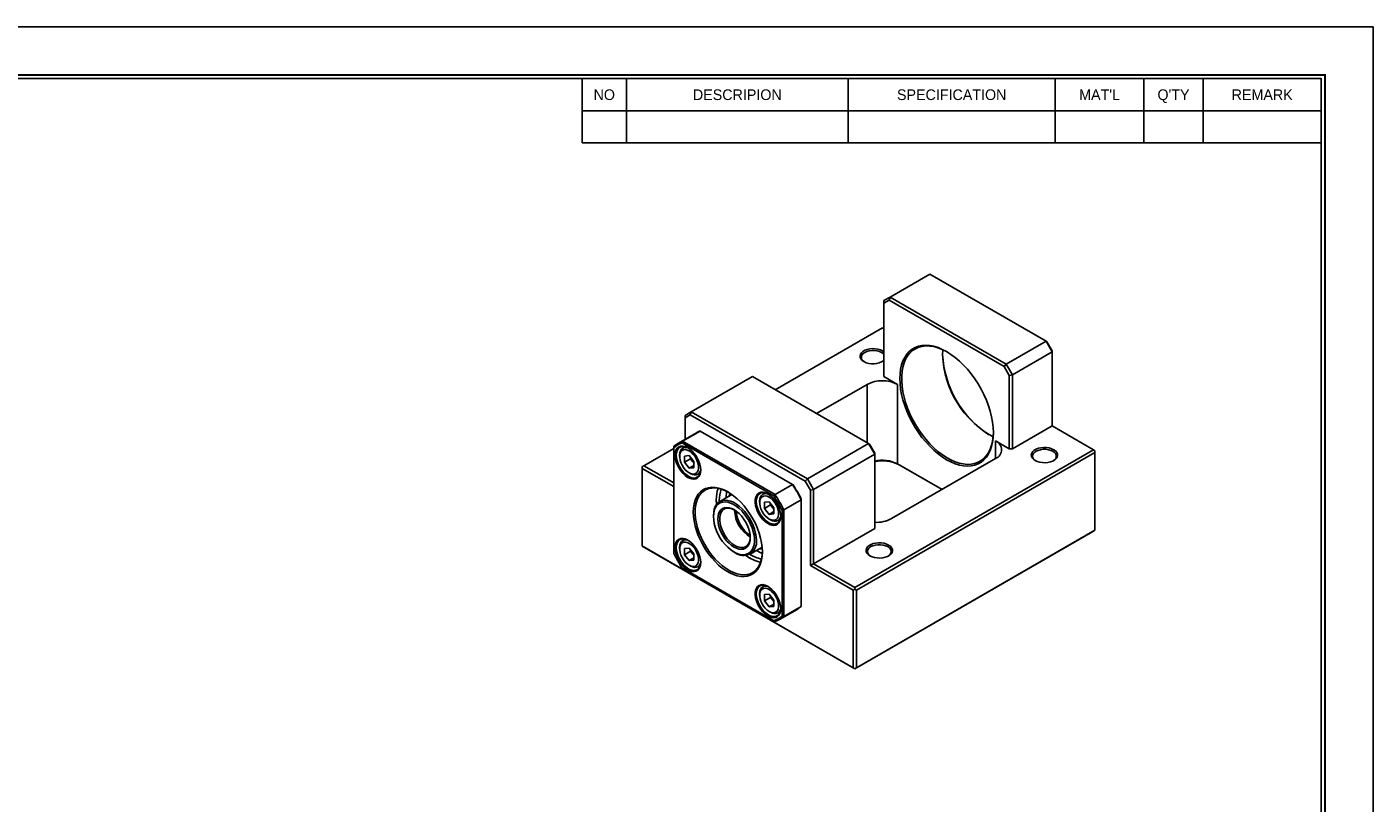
# Model space of a CAD drawing. Header units: millimetres. Extents: x 0 to 508, y 0 to 359.
# Tile 3 of 3: x 196 to 508, y 179 to 359. Entities that reach past the tile are written whole.
import ezdxf
from ezdxf.enums import TextEntityAlignment as Align

# ---------------------------------------------------------------- set-up
doc = ezdxf.new("R2010")
doc.units = ezdxf.units.MM
doc.layers.add('L1', color=7, linetype='CONTINUOUS')
doc.layers.add('OUTLINE', color=7, linetype='CONTINUOUS')

# ---------------------------------------------------------------- blocks, each defined once
blk = doc.blocks.new('표제란')
at = {"layer": 'L1', "color": 0}
for p, q in [((297, 210), (0, 210)), ((297, 0), (297, 210))]:
    blk.add_line(p, q, dxfattribs=at)
at = {"layer": 'L1'}
for p, q in [((190, 203), (190, 194.34)), ((196, 203), (196, 194.34)), ((226, 203), (226, 194.34)), ((254, 203), (254, 194.34)), ((266, 203), (266, 194.34)), ((274, 203), (274, 194.34)), ((190, 198.67), (290, 198.67)), ((190, 194.34), (290, 194.34))]:
    blk.add_line(p, q, dxfattribs=at)
at = {"layer": 'L1', "const_width": 0.25}
blk.add_lwpolyline([(290.5, 6.5), (290.5, 203.5), (10, 203.5), (10, 6.5)], close=True, dxfattribs=at)
at = {"layer": 'L1'}
blk.add_lwpolyline([(290, 7), (290, 203), (10.5, 203), (10.5, 7)], close=True, dxfattribs=at)
for s, p in [('NO', (193, 200.83)), ('DESCRIPION', (211, 200.83)), ('SPECIFICATION', (240, 200.83)), ("MAT'L", (260, 200.83)), ("Q'TY", (270, 200.83)), ('REMARK', (282, 200.83))]:
    blk.add_text(s, height=1.444, dxfattribs=at).set_placement(p, align=Align.MIDDLE_CENTER)
for tag, p in [('필렛', (179.25, 10.9)), ('모따기', (179.25, 8.3))]:
    blk.add_attdef(tag, text='', height=1.15, dxfattribs=at).set_placement(p, align=Align.MIDDLE_LEFT)
at = {"layer": 'OUTLINE', "ltscale": 0.5}
for tag, p, height in [('TITLE', (237.17, 24.41), 2.5), ('도번', (251.18, 15.64), 2.5), ('SCALE', (253.78, 9.55), 1.2), ('DATE', (277.02, 9.51), 1.2)]:
    blk.add_attdef(tag, p, '', height=height, dxfattribs=at)

msp = doc.modelspace()

# ---------------------------------------------------------------- linework, layer by layer
at = {"layer": 'OUTLINE'}
for p, q in [((405.0701, 301.7296), (395.8777, 296.423)), ((405.0701, 301.7296), (431.9401, 286.2179)), ((394.4635, 295.6063), (395.8777, 296.423)), ((394.4635, 295.029), (395.6706, 295.7261)), ((395.8777, 296.423), (395.6706, 295.7261)), ((395.6706, 295.7261), (422.2477, 280.3834)), ((422.7477, 280.9112), (395.8777, 296.423)), ((394.4635, 295.029), (394.4635, 295.6063)), ((394.4635, 278.0507), (394.4635, 295.029)), ((394.1099, 289.2764), (369.3638, 274.9907)), ((394.4635, 289.0723), (394.1099, 289.2764)), ((422.7477, 280.9112), (431.9401, 286.2179)), ((433.3544, 283.7684), (424.162, 278.4617)), ((433.3544, 283.7684), (431.9401, 286.2179)), ((431.9401, 286.2179), (432.1472, 286.0983)), ((433.3544, 284.0075), (432.1472, 286.0983)), ((433.3544, 284.0075), (433.3544, 283.7684)), ((433.3544, 283.7684), (433.3544, 266.621)), ((422.2477, 280.3834), (422.7477, 280.9112)), ((422.2477, 280.3834), (423.4549, 278.2926)), ((422.7477, 280.9112), (424.162, 278.4617)), ((364.0579, 278.0538), (349.9158, 269.8897)), ((364.0579, 278.0538), (390.9279, 262.542)), ((397.6455, 276.2138), (394.4635, 278.0507)), ((424.162, 278.4617), (423.4549, 278.2926)), ((423.4549, 278.2926), (423.4549, 261.3144)), ((424.162, 261.3144), (424.162, 278.4617)), ((378.9098, 269.48), (390.5744, 276.2138)), ((390.5744, 276.2138), (390.5744, 262.7461)), ((397.6455, 257.8417), (397.6455, 276.2138)), ((349.9158, 269.8897), (348.5015, 269.073)), ((349.7086, 269.1928), (348.5015, 268.4957)), ((348.5015, 269.073), (348.5015, 268.4957)), ((348.5015, 268.4957), (348.5015, 263.5489)), ((349.7086, 269.1928), (349.9158, 269.8897)), ((376.2858, 253.8501), (349.7086, 269.1928)), ((349.9158, 269.8897), (376.7858, 254.378)), ((351.1068, 265.0529), (346.8641, 262.6037)), ((347.9302, 263.1164), (351.9607, 265.4431)), ((351.9607, 265.4431), (373.3266, 253.1089)), ((433.3544, 266.621), (424.162, 261.3144)), ((442.9003, 261.1103), (433.3544, 266.621)), ((345.8852, 261.4368), (338.9556, 257.4364)), ((345.8852, 261.9354), (345.8852, 261.601)), ((345.8852, 261.601), (345.8852, 237.1075)), ((347.7956, 262.7042), (347.9302, 263.1164)), ((369.0065, 250.4594), (347.7956, 262.7042)), ((347.9302, 263.1164), (369.2961, 250.7821)), ((348.5109, 261.8223), (347.9669, 261.5083)), ((376.7858, 254.378), (390.9279, 262.542)), ((392.3422, 260.0926), (390.9279, 262.542)), ((390.9279, 262.542), (391.135, 262.4224)), ((392.3422, 260.3316), (391.135, 262.4224)), ((423.4549, 261.3144), (420.2729, 263.1513)), ((420.2729, 263.1513), (420.2729, 259.0693)), ((347.2418, 259.9058), (347.2418, 259.5792)), ((348.3481, 259.6645), (349.4339, 259.7616)), ((348.3481, 258.2167), (348.3481, 259.6645)), ((349.7623, 259.0331), (348.3481, 258.2167)), ((349.4339, 259.7616), (350.5196, 258.4109)), ((349.7623, 259.353), (349.7623, 259.0331)), ((350.3052, 258.3578), (349.7623, 259.0331)), ((350.5196, 258.091), (350.3052, 258.3578)), ((350.5196, 258.4109), (350.5196, 256.9631)), ((392.3422, 260.0926), (378.2, 251.9285)), ((387.746, 229.2704), (442.9003, 261.1103)), ((443.2538, 260.4979), (388.0995, 228.658)), ((392.3422, 260.3316), (392.3422, 260.0926)), ((392.3422, 260.0926), (392.3422, 242.9452)), ((420.2729, 259.0693), (396.2312, 245.1903)), ((424.162, 261.3144), (423.4549, 261.3144)), ((442.9003, 261.1103), (443.2538, 260.9061)), ((443.2538, 260.9061), (443.2538, 260.4979)), ((443.2538, 242.534), (443.2538, 260.4979)), ((338.9556, 257.4364), (338.602, 257.2323)), ((338.602, 257.2323), (338.602, 256.8241)), ((338.602, 256.8241), (338.602, 238.8602)), ((345.8852, 252.6196), (338.602, 256.8241)), ((338.9556, 257.4364), (345.8852, 253.436)), ((349.4339, 256.866), (348.3481, 258.2167)), ((349.4335, 255.7827), (349.7163, 255.6194)), ((349.4339, 256.866), (350.5196, 257.4928)), ((350.5196, 256.9631), (349.4339, 256.866)), ((351.4666, 255.4459), (352.0106, 255.76)), ((407.8959, 251.9242), (397.6455, 257.8417)), ((397.6455, 257.8417), (397.999, 257.6375)), ((407.8959, 251.9242), (397.999, 257.6375)), ((369.2961, 250.7821), (373.3266, 253.1089)), ((373.3266, 253.1089), (373.4612, 253.0311)), ((376.7858, 254.378), (376.2858, 253.8501)), ((377.4929, 251.7594), (376.2858, 253.8501)), ((378.2, 251.9285), (376.7858, 254.378)), ((356.4265, 249.0684), (356.4211, 249.3951)), ((359.337, 250.7521), (356.5277, 249.1303)), ((357.9946, 250.3034), (357.9998, 249.9801)), ((358.9214, 251.036), (358.9534, 251.0045)), ((365.7418, 249.226), (365.7418, 248.8994)), ((367.0109, 251.1425), (366.4669, 250.8284)), ((366.8481, 248.9847), (367.9339, 249.0817)), ((366.8481, 247.5369), (366.8481, 248.9847)), ((367.9339, 249.0817), (369.0196, 247.7311)), ((369.2961, 250.7821), (369.0065, 250.4594)), ((371.3411, 247.2401), (375.3716, 249.5669)), ((375.3716, 249.5669), (375.3716, 249.7223)), ((375.3716, 249.5669), (375.3716, 224.8944)), ((377.4929, 251.7594), (378.2, 251.9285)), ((377.4929, 234.3728), (377.4929, 251.7594)), ((378.2, 251.9285), (378.2, 234.7811)), ((355.0776, 245.9254), (355.0776, 245.6804)), ((359.9567, 247.1091), (359.9582, 247.2289)), ((368.2623, 248.3533), (366.8481, 247.5369)), ((367.9339, 246.1862), (366.8481, 247.5369)), ((367.9339, 246.1862), (369.0196, 246.813)), ((369.0196, 246.2833), (367.9339, 246.1862)), ((368.2623, 248.6732), (368.2623, 248.3533)), ((368.8052, 247.678), (368.2623, 248.3533)), ((369.0196, 247.4112), (368.8052, 247.678)), ((369.0196, 247.7311), (369.0196, 246.2833)), ((370.9168, 247.1506), (371.3411, 247.2401)), ((370.9168, 222.6571), (370.9168, 247.1506)), ((371.3411, 247.2401), (371.3411, 222.5676)), ((367.9335, 245.1029), (368.2163, 244.9396)), ((369.9666, 244.7661), (370.5106, 245.0802)), ((392.3422, 242.9452), (378.2, 234.7811)), ((348.5109, 240.4592), (347.9669, 240.1451)), ((442.9003, 242.3298), (387.746, 210.4899)), ((388.0995, 210.6941), (443.2538, 242.534)), ((443.2538, 242.534), (442.9003, 242.3298)), ((443.2538, 242.534), (443.2538, 242.534)), ((338.602, 238.8602), (387.3924, 210.6941)), ((338.602, 238.8602), (338.602, 238.8601)), ((338.602, 238.8601), (338.9556, 238.656)), ((387.746, 210.4899), (338.9556, 238.656)), ((347.2418, 238.5427), (347.2418, 238.2161)), ((348.3481, 238.3014), (349.4339, 238.3985)), ((348.3481, 236.8536), (348.3481, 238.3014)), ((349.7623, 237.67), (348.3481, 236.8536)), ((349.4339, 235.5029), (348.3481, 236.8536)), ((349.4339, 238.3985), (350.5196, 237.0478)), ((349.7623, 237.9899), (349.7623, 237.67)), ((350.3052, 236.9947), (349.7623, 237.67)), ((350.5196, 236.7279), (350.3052, 236.9947)), ((350.5196, 237.0478), (350.5196, 235.6)), ((359.8145, 237.4751), (360.0266, 237.3526)), ((363.5271, 237.0056), (366.3365, 238.6274)), ((347.7956, 233.7987), (369.0065, 221.5539)), ((347.9302, 233.7209), (347.7956, 233.7987)), ((369.2961, 221.3867), (347.9302, 233.7209)), ((349.4335, 234.4196), (349.7163, 234.2563)), ((349.4339, 235.5029), (350.5196, 236.1297)), ((350.5196, 235.6), (349.4339, 235.5029)), ((351.4666, 234.0828), (352.0106, 234.3969)), ((378.2, 234.7811), (377.4929, 234.3728)), ((387.3924, 228.658), (377.4929, 234.3728)), ((378.2, 234.7811), (387.746, 229.2704)), ((365.7418, 227.8629), (365.7418, 227.5363)), ((367.0109, 229.7794), (366.4669, 229.4653)), ((366.8481, 227.6215), (367.9339, 227.7186)), ((366.8481, 226.1738), (366.8481, 227.6215)), ((367.9339, 227.7186), (369.0196, 226.3679)), ((368.2623, 227.31), (368.2623, 226.9902)), ((387.746, 228.8621), (387.3924, 228.658)), ((387.3924, 210.6941), (387.3924, 228.658)), ((387.746, 229.2704), (387.746, 228.8621)), ((387.746, 228.8621), (388.0995, 228.658)), ((388.0995, 228.658), (388.0995, 210.6941)), ((368.2623, 226.9902), (366.8481, 226.1738)), ((367.9339, 224.8231), (366.8481, 226.1738)), ((367.9339, 224.8231), (369.0196, 225.4499)), ((369.0196, 224.9202), (367.9339, 224.8231)), ((368.8052, 226.3149), (368.2623, 226.9902)), ((369.0196, 226.0481), (368.8052, 226.3149)), ((369.0196, 226.3679), (369.0196, 224.9202)), ((370.3622, 221.8994), (374.3927, 224.2261)), ((371.3411, 222.5676), (375.3716, 224.8944)), ((367.9335, 223.7398), (368.2163, 223.5765)), ((369.0065, 221.5539), (369.2961, 221.3867)), ((369.9666, 223.403), (370.5106, 223.7171)), ((371.3411, 222.5676), (370.9168, 222.6571)), ((387.746, 210.49), (387.3924, 210.6941)), ((388.0995, 210.6941), (387.746, 210.49)), ((387.746, 210.49), (387.746, 210.4899))]:
    msp.add_line(p, q, dxfattribs=at)
at = {"layer": 'OUTLINE', "flags": 128}
for points in [[(389.8319, 281.5001), (389.4307, 281.7861), (389.1412, 282.1141), (388.9762, 282.4697), (388.9428, 282.8372), (389.0425, 283.2008), (389.271, 283.5444), (389.6183, 283.8532), (390.0692, 284.1134), (390.6039, 284.3139), (391.1992, 284.4458), (391.829, 284.5034), (392.4657, 284.4841), (393.0816, 284.3889), (393.6498, 284.2218), (394.1453, 283.9901), (394.4635, 283.7741)], [(389.9432, 281.439), (389.6601, 281.6555), (389.3929, 281.9758), (389.2559, 282.3224), (389.2559, 282.6779), (389.3929, 283.0245), (389.6601, 283.3448), (390.0441, 283.6227), (390.5255, 283.8443), (391.0803, 283.9986), (391.6807, 284.0777), (392.2965, 284.0777), (392.8969, 283.9986), (393.4517, 283.8443), (393.9331, 283.6227)], [(393.9331, 283.6227), (394.3171, 283.3448), (394.4635, 283.1923)], [(419.7779, 265.0701), (419.7317, 266.2495), (419.5937, 267.4721), (419.3649, 268.7274), (419.0473, 270.0049), (418.6437, 271.2935), (418.1574, 272.5823), (417.5927, 273.8604), (416.9543, 275.1167), (416.2477, 276.3406), (415.4789, 277.5216), (414.6545, 278.6496), (413.7815, 279.7151), (412.8673, 280.7089), (411.9199, 281.6226), (410.9471, 282.4484), (409.9574, 283.1792), (408.9592, 283.8087), (407.9609, 284.3317), (406.9712, 284.7436), (405.9985, 285.041), (405.051, 285.2212), (404.1368, 285.2829), (403.2638, 285.2253), (402.4394, 285.0491), (401.6706, 284.7557), (400.964, 284.3477), (400.3256, 283.8284), (399.7609, 283.2024), (399.2746, 282.475), (398.871, 281.6524), (398.5534, 280.7416), (398.3246, 279.7504), (398.1866, 278.6872), (398.1404, 277.5612), (398.1866, 276.3818), (398.3246, 275.1592), (398.5534, 273.9039), (398.871, 272.6264), (399.2746, 271.3378), (399.7609, 270.0489), (400.3256, 268.7709), (400.964, 267.5146), (401.6706, 266.2907), (402.4394, 265.1097), (403.2638, 263.9817), (404.1368, 262.9162), (405.051, 261.9223), (405.9985, 261.0087), (406.9712, 260.1829), (407.9609, 259.4521), (408.9592, 258.8226), (409.9574, 258.2996), (410.9471, 257.8877), (411.9199, 257.5903), (412.8673, 257.4101), (413.7815, 257.3484), (414.6545, 257.406), (415.4789, 257.5822), (416.2477, 257.8756), (416.9543, 258.2836), (417.5927, 258.8028), (418.1574, 259.4288), (418.6437, 260.1562), (419.0473, 260.9788), (419.3649, 261.8896), (419.5937, 262.8809), (419.7317, 263.944), (419.7779, 265.0701)], [(409.0675, 283.7456), (408.9227, 283.8264), (407.9308, 284.3183), (406.9499, 284.697), (405.9884, 284.9592), (405.055, 285.1025), (404.1577, 285.1258), (403.3045, 285.0288), (402.5028, 284.8123), (401.7597, 284.4784), (401.0818, 284.0298), (400.475, 283.4705), (399.9446, 282.8056), (399.4952, 282.0407), (399.1309, 281.1826), (398.8549, 280.239), (398.6695, 279.2179), (398.5764, 278.1285), (398.5764, 276.9803), (398.6695, 275.7834), (398.8549, 274.5484), (399.1309, 273.2859), (399.4952, 272.0073), (399.9446, 270.7236), (400.475, 269.4462), (401.0818, 268.1864), (401.7597, 266.9551), (402.5028, 265.7632), (403.3045, 264.6211), (404.1577, 263.539), (405.055, 262.5263), (405.9884, 261.5919), (406.9499, 260.7441), (407.9308, 259.9902), (408.9227, 259.3369), (409.9167, 258.79), (410.9042, 258.3542), (411.8764, 258.0334), (412.8249, 257.8304), (413.7413, 257.747), (414.6175, 257.7839), (415.4459, 257.9408), (416.2191, 258.2163), (416.9304, 258.608), (417.5735, 259.1125), (418.1427, 259.7253), (418.6331, 260.441), (419.0404, 261.2533), (419.3609, 262.1552), (419.5919, 263.1386), (419.7313, 264.195), (419.7774, 265.1935)], [(408.0399, 283.0311), (408.0865, 284.1511), (408.0949, 284.2444)], [(394.4635, 281.808), (394.3171, 281.6555), (394.0341, 281.439)], [(352.1209, 256.4361), (352.0732, 255.8513), (351.9315, 255.3404), (351.7005, 254.9198), (351.3875, 254.603), (351.0027, 254.4003), (350.5583, 254.3181), (350.0688, 254.3591), (349.5497, 254.522), (349.0178, 254.8014), (348.4902, 255.1885), (347.9838, 255.6709), (347.515, 256.2329), (347.0987, 256.8565), (346.7484, 257.5218), (346.4753, 258.2072), (346.2882, 258.8908), (346.1931, 259.5507), (346.1931, 260.1655), (346.2882, 260.7156), (346.4753, 261.1832), (346.7484, 261.5533), (347.0987, 261.8141), (347.515, 261.9572), (347.9838, 261.9778), (348.4902, 261.8755), (349.0178, 261.6535), (349.5497, 261.3188), (350.0688, 260.8823), (350.5583, 260.3581), (351.0027, 259.7628), (351.3875, 259.1158), (351.7005, 258.4377), (351.9315, 257.7504), (352.0732, 257.076), (352.1209, 256.4361)], [(349.2231, 261.5374), (349.0315, 261.6351), (348.5184, 261.8205), (348.0317, 261.8837), (347.5879, 261.8226), (347.2022, 261.6392), (346.8877, 261.3398), (346.655, 260.9346), (346.5122, 260.4373), (346.464, 259.865), (346.5122, 259.237), (346.655, 258.5748), (346.8877, 257.901), (347.2022, 257.2384), (347.5879, 256.6097), (348.0317, 256.0362), (348.5184, 255.5375), (349.0315, 255.1306), (349.5534, 254.8293), (350.0665, 254.6438), (350.5532, 254.5806), (350.997, 254.6417), (351.3827, 254.8251), (351.6972, 255.1245), (351.9299, 255.5297), (352.0727, 256.027), (352.12, 256.5192)], [(347.2418, 259.9058), (347.2894, 260.4359), (347.4302, 260.8907), (347.6589, 261.2528), (347.9667, 261.5082), (348.3418, 261.6471), (348.7696, 261.6642), (349.1046, 261.5995)], [(429.4299, 258.6406), (429.0286, 258.9267), (428.7392, 259.2547), (428.5741, 259.6102), (428.5408, 259.9778), (428.6405, 260.3414), (428.869, 260.685), (429.2163, 260.9937), (429.6672, 261.254), (430.2019, 261.4545), (430.7972, 261.5864), (431.427, 261.644), (432.0637, 261.6247), (432.6796, 261.5294), (433.2477, 261.3623), (433.7433, 261.1307), (434.1445, 260.8446), (434.434, 260.5167), (434.599, 260.1611), (434.6324, 259.7935), (434.5327, 259.43), (434.3042, 259.0863), (433.9569, 258.7776), (433.506, 258.5173), (432.9713, 258.3168), (432.376, 258.1849), (431.7462, 258.1273), (431.1095, 258.1466), (430.4936, 258.2419), (429.9254, 258.409), (429.4299, 258.6406)], [(349.4339, 260.8451), (349.8896, 260.5267), (350.3255, 260.1115), (350.7223, 259.6179), (351.0629, 259.0672), (351.3322, 258.4835), (351.5186, 257.8925), (351.6139, 257.3199), (351.6139, 256.7907), (351.5186, 256.3281), (351.3322, 255.9523), (351.0629, 255.6797), (350.7223, 255.5222), (350.3255, 255.4867), (349.8896, 255.5747), (349.4339, 255.7825), (348.9781, 256.1009), (348.5423, 256.5161), (348.1454, 257.0098), (347.8049, 257.5605), (347.5355, 258.1441), (347.3491, 258.7351), (347.2539, 259.3077), (347.2539, 259.8369), (347.3491, 260.2995), (347.5355, 260.6753), (347.8049, 260.948), (348.1454, 261.1055), (348.5423, 261.1409), (348.9781, 261.0529), (349.4339, 260.8451)], [(350.5196, 258.1248), (350.4326, 258.2117), (350.3052, 258.3578)], [(429.5411, 258.5796), (429.2581, 258.7961), (428.9909, 259.1164), (428.8539, 259.463), (428.8539, 259.8185), (428.9909, 260.165), (429.2581, 260.4853), (429.642, 260.7633), (430.1235, 260.9849), (430.6783, 261.1392), (431.2787, 261.2183), (431.8945, 261.2183), (432.4949, 261.1392), (433.0497, 260.9849), (433.5311, 260.7633)], [(433.5311, 260.7633), (433.9151, 260.4853), (434.1823, 260.165), (434.3193, 259.8185), (434.3193, 259.463), (434.1823, 259.1164), (433.9151, 258.7961), (433.632, 258.5796)], [(352.1146, 256.3856), (352.0032, 256.0635), (351.7745, 255.7014), (351.4667, 255.446), (351.0917, 255.3071), (350.6638, 255.29), (350.1995, 255.3954), (349.7167, 255.6192), (349.7163, 255.6194)], [(366.3913, 237.5163), (366.3445, 236.5458), (366.2045, 235.6407), (365.9731, 234.8116), (365.6528, 234.0684), (365.2476, 233.4197), (364.7621, 232.873), (364.202, 232.4349), (363.5738, 232.1105), (362.8851, 231.9035), (362.1438, 231.8163), (361.3585, 231.8501), (360.5387, 232.0044), (359.6937, 232.2774), (358.8336, 232.6659), (357.9684, 233.1654), (357.1083, 233.7699), (356.2634, 234.4725), (355.4435, 235.2648), (354.6583, 236.1376), (353.917, 237.0806), (353.2282, 238.0829), (352.6001, 239.1325), (352.04, 240.2173), (351.5545, 241.3245), (351.1492, 242.4412), (350.829, 243.5541), (350.5975, 244.6504), (350.4576, 245.7171), (350.4107, 246.7418), (350.4576, 247.7123), (350.5975, 248.6174), (350.829, 249.4465), (351.1492, 250.1897), (351.5545, 250.8385), (352.04, 251.3851), (352.6001, 251.8232), (353.2282, 252.1477), (353.917, 252.3547), (354.6583, 252.4418), (355.4435, 252.408), (356.2634, 252.2537), (357.1083, 251.9807), (357.9684, 251.5922), (358.8336, 251.0927), (359.6937, 250.4882), (360.5387, 249.7856), (361.3585, 248.9933), (362.1438, 248.1205), (362.8851, 247.1775), (363.5738, 246.1753), (364.202, 245.1256), (364.7621, 244.0408), (365.2476, 242.9336), (365.6528, 241.817), (365.9731, 240.704), (366.2045, 239.6077), (366.3445, 238.541), (366.3913, 237.5163)], [(358.5091, 251.2927), (357.9708, 251.5736), (357.122, 251.9277), (356.2913, 252.1643), (355.4887, 252.2807), (354.7241, 252.2752), (354.0067, 252.1481), (353.3451, 251.9009), (352.7476, 251.5366), (352.2212, 251.0595), (351.7725, 250.4755), (351.4067, 249.7917), (351.1285, 249.0164), (350.9411, 248.1589), (350.8468, 247.2297), (350.8468, 246.2401), (350.9411, 245.2021), (351.1285, 244.1283), (351.4067, 243.0317), (351.7725, 241.9256), (352.2212, 240.8235), (352.7476, 239.7387), (353.3451, 238.6844), (354.0067, 237.6735), (354.7241, 236.718), (355.4887, 235.8298), (356.2913, 235.0195), (357.122, 234.297), (357.9708, 233.671), (358.8275, 233.1493), (359.6815, 232.7379), (360.5226, 232.4421), (361.3405, 232.2654), (362.1253, 232.2098), (362.8674, 232.2762), (363.5579, 232.4636), (364.1884, 232.7699), (364.7512, 233.1913), (365.2395, 233.7226), (365.6474, 234.3574), (365.9699, 235.0881), (366.2031, 235.9058), (366.3441, 236.8004), (366.3906, 237.64)], [(355.0776, 245.9254), (355.1237, 246.677), (355.2612, 247.3615), (355.4874, 247.966), (355.7982, 248.4792), (356.1878, 248.8916), (356.6489, 249.1956), (357.173, 249.3854), (357.7502, 249.4575), (358.3698, 249.4106), (359.0203, 249.2455), (359.6896, 248.9654), (360.3652, 248.5754), (361.0344, 248.0828), (361.6849, 247.4968), (362.3046, 246.8283), (362.8818, 246.0897), (363.4058, 245.2949), (363.867, 244.4585), (364.2565, 243.5963), (364.5673, 242.7242), (364.7936, 241.8586), (364.931, 241.0154), (364.9771, 240.2105)], [(355.0776, 245.6804), (355.1237, 246.4152), (355.2612, 247.0824), (355.4872, 247.6692), (355.7975, 248.1639), (356.186, 248.5571), (356.6452, 248.8411), (357.166, 249.0104), (357.7384, 249.0615), (358.3512, 248.9937), (358.9926, 248.8081), (359.6499, 248.5084), (360.3105, 248.1004), (360.9614, 247.5921), (361.59, 246.9934), (362.1841, 246.3159), (362.732, 245.5727), (363.2232, 244.7784), (363.6481, 243.9485), (363.9983, 243.099), (364.2671, 242.2466), (364.4493, 241.4077), (364.5413, 240.5988), (364.5413, 239.8355), (364.4493, 239.1328), (364.2671, 238.5043), (363.9983, 237.9622), (363.6481, 237.5172), (363.2232, 237.1777), (362.732, 236.9506), (362.1841, 236.8401), (361.59, 236.8485), (360.9614, 236.9755), (360.3105, 237.2187), (359.6499, 237.5734), (358.9926, 238.0327), (358.3512, 238.5876), (357.7384, 239.2272), (357.166, 239.9393), (356.6452, 240.7099), (356.186, 241.524), (355.7975, 242.3658), (355.4872, 243.2188), (355.2612, 244.0665), (355.1237, 244.8924), (355.0776, 245.6804)], [(355.7708, 248.4423), (355.7612, 248.543), (355.714, 249.5584)], [(355.7147, 249.6796), (355.7609, 248.7786), (355.7921, 248.4711)], [(358.0775, 251.5214), (358.0404, 251.2186), (357.9946, 250.3034)], [(358.9534, 251.0045), (358.6741, 250.5006), (358.6006, 250.3269)], [(370.6209, 245.7562), (370.5732, 245.1714), (370.4315, 244.6605), (370.2005, 244.24), (369.8875, 243.9232), (369.5027, 243.7205), (369.0583, 243.6383), (368.5688, 243.6793), (368.0497, 243.8421), (367.5178, 244.1216), (366.9902, 244.5087), (366.4838, 244.991), (366.015, 245.553), (365.5987, 246.1767), (365.2484, 246.8419), (364.9753, 247.5274), (364.7882, 248.211), (364.6931, 248.8708), (364.6931, 249.4857), (364.7882, 250.0357), (364.9753, 250.5034), (365.2484, 250.8735), (365.5987, 251.1343), (366.015, 251.2773), (366.4838, 251.298), (366.9902, 251.1957), (367.5178, 250.9736), (368.0497, 250.639), (368.5688, 250.2025), (369.0583, 249.6783), (369.5027, 249.083), (369.8875, 248.436), (370.2005, 247.7579), (370.4315, 247.0706), (370.5732, 246.3962), (370.6209, 245.7562)], [(367.7231, 250.8576), (367.5315, 250.9552), (367.0184, 251.1407), (366.5317, 251.2039), (366.0879, 251.1428), (365.7022, 250.9594), (365.3877, 250.66), (365.155, 250.2548), (365.0122, 249.7575), (364.964, 249.1852), (365.0122, 248.5572), (365.155, 247.895), (365.3877, 247.2212), (365.7022, 246.5586), (366.0879, 245.9299), (366.5317, 245.3564), (367.0184, 244.8577), (367.5315, 244.4508), (368.0534, 244.1495), (368.5665, 243.964), (369.0532, 243.9008), (369.497, 243.9619), (369.8827, 244.1453), (370.1972, 244.4447), (370.4299, 244.8499), (370.5727, 245.3472), (370.62, 245.8394)], [(365.7418, 249.226), (365.7894, 249.7561), (365.9302, 250.2109), (366.1589, 250.573), (366.4667, 250.8284), (366.8417, 250.9673), (367.2696, 250.9844), (367.6046, 250.9197)], [(367.9339, 250.1653), (368.3896, 249.8468), (368.8255, 249.4317), (369.2223, 248.938), (369.5629, 248.3873), (369.8322, 247.8037), (370.0186, 247.2127), (370.1139, 246.6401), (370.1139, 246.1109), (370.0186, 245.6483), (369.8322, 245.2724), (369.5629, 244.9998), (369.2223, 244.8423), (368.8255, 244.8068), (368.3896, 244.8949), (367.9339, 245.1027), (367.4781, 245.4211), (367.0423, 245.8362), (366.6454, 246.3299), (366.3049, 246.8806), (366.0355, 247.4642), (365.8491, 248.0553), (365.7538, 248.6279), (365.7538, 249.1571), (365.8491, 249.6197), (366.0355, 249.9955), (366.3049, 250.2681), (366.6454, 250.4256), (367.0423, 250.4611), (367.4781, 250.373), (367.9339, 250.1653)], [(363.5629, 240.782), (363.5168, 241.4856), (363.3795, 242.2252), (363.1544, 242.9825), (362.8472, 243.7389), (362.4652, 244.4758), (362.0181, 245.175), (361.5166, 245.8192), (360.9733, 246.3928), (360.4015, 246.8814), (359.8152, 247.2731), (359.229, 247.5583), (358.6572, 247.7299), (358.1138, 247.7836), (357.6124, 247.7183), (357.1652, 247.5354), (356.7833, 247.2395), (356.4761, 246.8379), (356.251, 246.3404), (356.1137, 245.7593), (356.0676, 245.1089), (356.1137, 244.4053), (356.251, 243.6657), (356.4761, 242.9084), (356.7833, 242.152), (357.1652, 241.4152), (357.6124, 240.716), (358.1138, 240.0717), (358.6572, 239.4982), (359.229, 239.0095), (359.8152, 238.6178), (360.4015, 238.3326), (360.9733, 238.1611), (361.5166, 238.1073), (362.0181, 238.1726), (362.4652, 238.3555), (362.8472, 238.6514), (363.1544, 239.0531), (363.3795, 239.5505), (363.5168, 240.1316), (363.5629, 240.782)], [(359.9593, 247.1891), (359.885, 247.2295), (359.3202, 247.4764), (358.7737, 247.6091), (358.2596, 247.6242), (357.7913, 247.5212), (357.381, 247.303), (357.0392, 246.975), (356.7748, 246.5459), (356.5946, 246.0267), (356.5033, 245.4308), (356.5033, 244.7738), (356.5946, 244.0726), (356.7748, 243.3453), (357.0392, 242.6109), (357.381, 241.8883), (357.7913, 241.1963), (358.2596, 240.5527), (358.7737, 239.9743), (359.3202, 239.476), (359.885, 239.0707), (360.4535, 238.769), (361.011, 238.5786), (361.543, 238.5044), (362.0358, 238.5485), (362.4765, 238.7096), (362.8538, 238.9836), (363.1579, 239.3634), (363.381, 239.8391), (363.5171, 240.3984), (363.5622, 240.9481)], [(369.0196, 247.4449), (368.9326, 247.5319), (368.8052, 247.678)], [(370.6146, 245.7057), (370.5032, 245.3836), (370.2745, 245.0216), (369.9667, 244.7662), (369.5917, 244.6273), (369.1638, 244.6102), (368.6995, 244.7156), (368.2167, 244.9394), (368.2163, 244.9396)], [(352.1209, 235.0729), (352.0732, 234.4881), (351.9315, 233.9772), (351.7005, 233.5567), (351.3875, 233.2399), (351.0027, 233.0372), (350.5583, 232.955), (350.0688, 232.996), (349.5497, 233.1588), (349.0178, 233.4383), (348.4902, 233.8254), (347.9838, 234.3077), (347.515, 234.8698), (347.0987, 235.4934), (346.7484, 236.1586), (346.4753, 236.8441), (346.2882, 237.5277), (346.1931, 238.1875), (346.1931, 238.8024), (346.2882, 239.3524), (346.4753, 239.8201), (346.7484, 240.1902), (347.0987, 240.451), (347.515, 240.594), (347.9838, 240.6147), (348.4902, 240.5124), (349.0178, 240.2903), (349.5497, 239.9557), (350.0688, 239.5192), (350.5583, 238.995), (351.0027, 238.3997), (351.3875, 237.7527), (351.7005, 237.0746), (351.9315, 236.3873), (352.0732, 235.7129), (352.1209, 235.0729)], [(349.2231, 240.1743), (349.0315, 240.2719), (348.5184, 240.4574), (348.0317, 240.5206), (347.5879, 240.4595), (347.2022, 240.2761), (346.8877, 239.9767), (346.655, 239.5715), (346.5122, 239.0742), (346.464, 238.5019), (346.5122, 237.8739), (346.655, 237.2117), (346.8877, 236.5379), (347.2022, 235.8753), (347.5879, 235.2466), (348.0317, 234.6731), (348.5184, 234.1744), (349.0315, 233.7675), (349.5534, 233.4662), (350.0665, 233.2807), (350.5532, 233.2175), (350.997, 233.2786), (351.3827, 233.462), (351.6972, 233.7614), (351.9299, 234.1666), (352.0727, 234.6639), (352.12, 235.1561)], [(347.2418, 238.5427), (347.2894, 239.0728), (347.4302, 239.5276), (347.6589, 239.8897), (347.9667, 240.1451), (348.3418, 240.284), (348.7696, 240.3011), (349.1046, 240.2364)], [(349.4339, 239.482), (349.8896, 239.1636), (350.3255, 238.7484), (350.7223, 238.2547), (351.0629, 237.704), (351.3322, 237.1204), (351.5186, 236.5294), (351.6139, 235.9568), (351.6139, 235.4276), (351.5186, 234.965), (351.3322, 234.5892), (351.0629, 234.3165), (350.7223, 234.159), (350.3255, 234.1236), (349.8896, 234.2116), (349.4339, 234.4194), (348.9781, 234.7378), (348.5423, 235.1529), (348.1454, 235.6466), (347.8049, 236.1973), (347.5355, 236.7809), (347.3491, 237.372), (347.2539, 237.9446), (347.2539, 238.4738), (347.3491, 238.9364), (347.5355, 239.3122), (347.8049, 239.5848), (348.1454, 239.7423), (348.5423, 239.7778), (348.9781, 239.6897), (349.4339, 239.482)], [(350.5196, 236.7617), (350.4326, 236.8486), (350.3052, 236.9947)], [(362.5885, 236.6983), (363.2717, 236.2269), (363.5963, 236.0269)], [(365.0264, 237.8711), (365.1304, 237.7794), (365.1491, 237.7641)], [(365.6, 238.2023), (365.7879, 238.179), (366.372, 238.1696)], [(365.8564, 237.3811), (366.1205, 237.3135), (366.3798, 237.2799)], [(391.2461, 236.5976), (390.8449, 236.8837), (390.5554, 237.2117), (390.3904, 237.5672), (390.357, 237.9348), (390.4567, 238.2984), (390.6852, 238.642), (391.0325, 238.9507), (391.4834, 239.211), (392.0181, 239.4115), (392.6134, 239.5434), (393.2432, 239.601), (393.8799, 239.5817), (394.4958, 239.4864), (395.064, 239.3193), (395.5595, 239.0877), (395.9608, 238.8016), (396.2502, 238.4736), (396.4153, 238.1181), (396.4486, 237.7505), (396.3489, 237.3869), (396.1204, 237.0433), (395.7731, 236.7346), (395.3222, 236.4743), (394.7875, 236.2738), (394.1922, 236.1419), (393.5624, 236.0843), (392.9257, 236.1036), (392.3098, 236.1989), (391.7417, 236.366), (391.2461, 236.5976)], [(391.3574, 236.5366), (391.0743, 236.7531), (390.8071, 237.0734), (390.6701, 237.4199), (390.6701, 237.7754), (390.8071, 238.122), (391.0743, 238.4423), (391.4583, 238.7202), (391.9397, 238.9419), (392.4945, 239.0961), (393.0949, 239.1752), (393.7107, 239.1752), (394.3111, 239.0961), (394.8659, 238.9419), (395.3474, 238.7202)], [(395.3474, 238.7202), (395.7313, 238.4423), (395.9985, 238.122), (396.1355, 237.7754), (396.1355, 237.4199), (395.9985, 237.0734), (395.7313, 236.7531), (395.4483, 236.5366)], [(352.1146, 235.0224), (352.0032, 234.7003), (351.7745, 234.3383), (351.4667, 234.0829), (351.0917, 233.944), (350.6638, 233.9269), (350.1995, 234.0323), (349.7167, 234.2561), (349.7163, 234.2563)], [(370.6209, 224.3931), (370.5732, 223.8083), (370.4315, 223.2974), (370.2005, 222.8768), (369.8875, 222.5601), (369.5027, 222.3574), (369.0583, 222.2752), (368.5688, 222.3162), (368.0497, 222.479), (367.5178, 222.7585), (366.9902, 223.1456), (366.4838, 223.6279), (366.015, 224.1899), (365.5987, 224.8136), (365.2484, 225.4788), (364.9753, 226.1643), (364.7882, 226.8479), (364.6931, 227.5077), (364.6931, 228.1226), (364.7882, 228.6726), (364.9753, 229.1402), (365.2484, 229.5104), (365.5987, 229.7712), (366.015, 229.9142), (366.4838, 229.9349), (366.9902, 229.8326), (367.5178, 229.6105), (368.0497, 229.2759), (368.5688, 228.8394), (369.0583, 228.3151), (369.5027, 227.7199), (369.8875, 227.0729), (370.2005, 226.3948), (370.4315, 225.7075), (370.5732, 225.033), (370.6209, 224.3931)], [(367.7231, 229.4945), (367.5315, 229.5921), (367.0184, 229.7775), (366.5317, 229.8408), (366.0879, 229.7797), (365.7022, 229.5963), (365.3877, 229.2969), (365.155, 228.8917), (365.0122, 228.3944), (364.964, 227.822), (365.0122, 227.1941), (365.155, 226.5319), (365.3877, 225.8581), (365.7022, 225.1955), (366.0879, 224.5668), (366.5317, 223.9933), (367.0184, 223.4946), (367.5315, 223.0877), (368.0534, 222.7863), (368.5665, 222.6009), (369.0532, 222.5377), (369.497, 222.5988), (369.8827, 222.7822), (370.1972, 223.0816), (370.4299, 223.4868), (370.5727, 223.9841), (370.62, 224.4763)], [(365.7418, 227.8629), (365.7894, 228.393), (365.9302, 228.8478), (366.1589, 229.2098), (366.4667, 229.4652), (366.8417, 229.6041), (367.2696, 229.6212), (367.6046, 229.5566)], [(367.9339, 228.8021), (368.3896, 228.4837), (368.8255, 228.0686), (369.2223, 227.5749), (369.5629, 227.0242), (369.8322, 226.4406), (370.0186, 225.8496), (370.1139, 225.277), (370.1139, 224.7478), (370.0186, 224.2852), (369.8322, 223.9093), (369.5629, 223.6367), (369.2223, 223.4792), (368.8255, 223.4437), (368.3896, 223.5318), (367.9339, 223.7396), (367.4781, 224.058), (367.0423, 224.4731), (366.6454, 224.9668), (366.3049, 225.5175), (366.0355, 226.1011), (365.8491, 226.6922), (365.7538, 227.2648), (365.7538, 227.794), (365.8491, 228.2566), (366.0355, 228.6324), (366.3049, 228.905), (366.6454, 229.0625), (367.0423, 229.098), (367.4781, 229.0099), (367.9339, 228.8021)], [(370.6146, 224.3426), (370.5032, 224.0205), (370.2745, 223.6585), (369.9667, 223.4031), (369.5917, 223.2641), (369.1638, 223.2471), (368.6995, 223.3524), (368.2167, 223.5763), (368.2163, 223.5765)], [(369.0196, 226.0818), (368.9326, 226.1688), (368.8052, 226.3149)]]:
    msp.add_lwpolyline(points, dxfattribs=at)
at = {"layer": 'OUTLINE'}
for centre, radius, start, end in [((391.9687, 285.4476), 4.4887, 241.574242, 303.765487), ((430.5436, 283.8502), 22.5185, 182.084445, 241.280634), ((431.5332, 284.3474), 23.5231, 182.911213, 237.083403), ((394.1099, 269.4278), 7.6518, 62.48049, 117.51951), ((355.0388, 258.24), 7.8661, 113.317971, 119.991343), ((350.7982, 255.7889), 7.8687, 111.375335, 128.635544), ((350.684, 255.4967), 7.7647, 111.838669, 128.172083), ((419.4766, 261.1103), 2.1908, 291.312544, 68.68753), ((352.3022, 259.969), 2.5659, 196.000174, 218.898393), ((394.105, 251.0186), 7.6869, 62.575548, 103.257731), ((394.0904, 249.9938), 8.5851, 62.91697, 101.749648), ((363.6756, 249.6747), 7.9624, 161.523534, 180.837387), ((339.1975, 231.0431), 40.6411, 27.11573, 32.884227), ((339.7037, 231.3353), 40.1283, 27.271339, 32.728707), ((363.5452, 249.5505), 7.1258, 159.768423, 181.249788), ((335.2489, 228.7636), 40.1283, 27.271339, 32.728707), ((335.167, 228.7163), 40.6411, 27.11573, 32.884227), ((367.5379, 247.4101), 7.5872, 182.273354, 238.699282), ((368.0962, 247.7279), 8.1548, 183.805309, 236.507015), ((367.9759, 247.6565), 7.9283, 183.888624, 236.105993), ((368.0194, 247.6816), 7.7666, 185.277063, 234.717571), ((370.8022, 249.2892), 2.566, 196.000211, 218.898172), ((392.7823, 251.7516), 7.4126, 266.596267, 297.728873), ((361.9536, 239.7312), 3.0612, 230.986325, 9.008348), ((381.5529, 255.4944), 40.1281, 207.271299, 212.728695), ((352.3021, 238.6059), 2.5659, 195.999941, 218.898548), ((367.8168, 243.6467), 8.7204, 232.86955, 257.852462), ((367.5544, 243.3202), 7.5935, 237.038881, 259.654523), ((369.7259, 245.3916), 8.8957, 237.904274, 247.856056), ((370.8022, 227.9261), 2.5659, 195.999978, 218.898326), ((370.4269, 231.0867), 7.9243, 300.030324, 308.607809), ((366.118, 228.7614), 7.7647, 291.838592, 308.17204), ((366.4281, 228.7142), 7.8688, 291.375364, 308.635388)]:
    msp.add_arc(centre, radius, start, end, dxfattribs=at)
msp.add_ellipse((375.3716, 251.926), major_axis=(23.5, -13.5685), ratio=0.00007037, start_param=3.05450215, end_param=3.074131, dxfattribs=at)

# ---------------------------------------------------------------- block references
at = {"layer": 'OUTLINE', "xscale": 1.7089192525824, "yscale": 1.7089192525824, "zscale": 1.7089192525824}
msp.add_blockref('표제란', (0, 0), dxfattribs=at)

doc.saveas('drawing.dxf')
